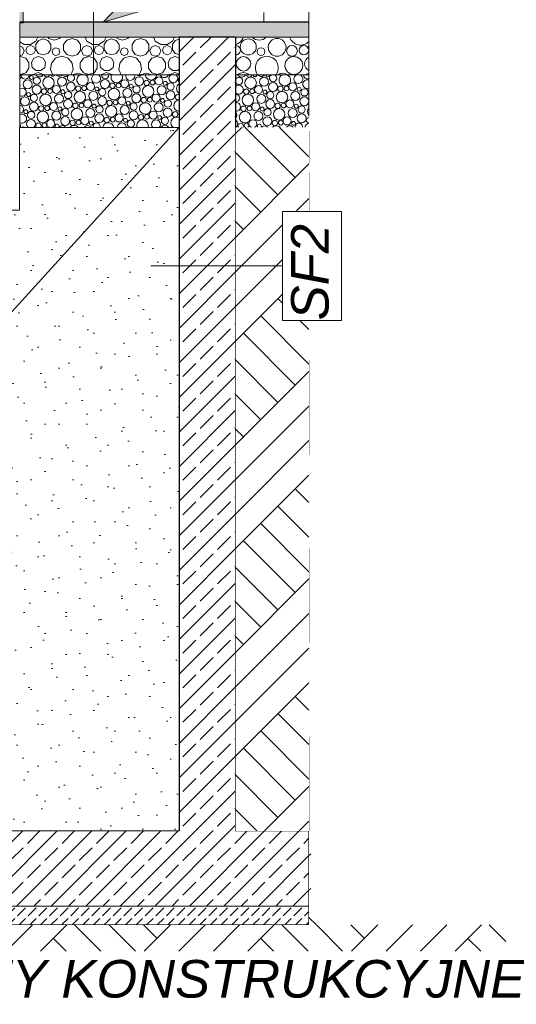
# Model space of a CAD drawing. Header units: centimetres. Extents: x -1103 to 10505, y -997 to 1780.
# Tile 18 of 102: x 2032 to 2296, y -522 to 1. Entities that reach past the tile are written whole.
import ezdxf

# ---------------------------------------------------------------- set-up
doc = ezdxf.new("R2010")
doc.units = ezdxf.units.CM
doc.header["$LTSCALE"] = 0.1
doc.header["$MEASUREMENT"] = 0
doc.linetypes.add('Przerywana długa', pattern=[1000, 500, -500])
doc.linetypes.add('Wipeout_Contour', pattern=[1000, 0, -1000])
for name, color, linetype in [('0_Teren', 7, 'Continuous'), ('2_belki.K_IR', 7, 'Continuous'), ('2_schody.K_IR', 7, 'Continuous'), ('2_stropy.K_IR', 7, 'Continuous'), ('2_ściany podporowe.K_IR', 7, 'Continuous'), ('3_opisy.K_IR', 7, 'Continuous'), ('3_wypełnienia.K_IR', 7, 'Continuous'), ('5_wymiary.K_IR', 7, 'Continuous')]:
    doc.layers.add(name, color=color, linetype=linetype)
doc.styles.add('GENERATED_STYLE_3', font='txt')
pattern_1 = [(45, (0, 0), (-9.19239, 9.19239), []), (45, (-4.596, 4.596), (-9.19239, 9.19239), [9.75, -3.25])]
pattern_2 = [(45, (0, 0), (-27.57716, 27.57716), []), (45, (-9.19, 9.19), (-55.1543, 55.1543), []), (45, (-18.385, 18.385), (-55.1543, 55.1543), []), (135, (-27.577, 27.577), (9.19239, 9.19239), [39, -39])]

# ---------------------------------------------------------------- blocks, each defined once
blk = doc.blocks.new('ElemPrzekroju_89_1')
at = {"layer": '2_ściany podporowe.K_IR', "color": 7, "linetype": 'Continuous', "lineweight": 0}
blk.add_line((2161.96, -75), (2161.96, -430), dxfattribs=at)
at = {"layer": '2_ściany podporowe.K_IR', "color": 7, "linetype": 'Przerywana długa', "lineweight": 0}
blk.add_line((2185.89, -430), (2185.89, -75), dxfattribs=at)
blk = doc.blocks.new('ElemPrzekroju_205_1')
at = {"layer": '2_schody.K_IR', "linetype": 'Continuous', "lineweight": 0, "true_color": 0x000000}
blk.add_hatch(color=18, dxfattribs=at).paths.add_polyline_path([(2033.85, 12.54), (2031.85, 12.54), (2031.85, -0.44), (2033.85, -0.44)])
at = {"layer": '2_schody.K_IR', "color": 7, "linetype": 'Continuous', "lineweight": 15}
for p, q in [((2033.85, 12.54), (2033.85, -0.44)), ((2033.85, -0.44), (2031.85, -0.44))]:
    blk.add_line(p, q, dxfattribs=at)
blk = doc.blocks.new('ElemPrzekroju_293_1')
at = {"color": 254, "linetype": 'Wipeout_Contour', "lineweight": 0, "ltscale": 7878.927949}
blk.add_wipeout([(2185.89, -430), (1647.14, -430), (1647.14, -470), (2185.89, -470)], dxfattribs=at).dxf.layer = '2_stropy.K_IR'
at = {"layer": '2_stropy.K_IR', "linetype": 'Continuous', "lineweight": 0, "true_color": 0x000000}
h = blk.add_hatch(dxfattribs=at)
h.set_pattern_fill('Beton_zbrojony_0001', color=18, style=0, pattern_type=2)
h.set_pattern_definition(pattern_1)
h.paths.add_polyline_path([(2185.89, -430), (1647.14, -430), (1647.14, -470), (2185.89, -470)])
at = {"layer": '2_stropy.K_IR', "color": 7, "linetype": 'Continuous', "lineweight": 0}
for p, q in [((1647.14, -430), (1647.14, -470)), ((1746.85, -430), (1647.14, -430)), ((2116.85, -430), (1776.85, -430)), ((2185.89, -430), (2146.85, -430))]:
    blk.add_line(p, q, dxfattribs=at)
at = {"layer": '2_stropy.K_IR', "color": 7, "linetype": 'Przerywana długa', "lineweight": 0}
blk.add_line((2185.89, -430), (2185.89, -470), dxfattribs=at)
blk = doc.blocks.new('ElemPrzekroju_295_1')
at = {"layer": '2_ściany podporowe.K_IR', "color": 7, "linetype": 'Continuous', "lineweight": 0}
for p, q in [((2146.86, 355), (2149.15, 355)), ((2156.15, 355), (2160.77, 355)), ((2185.89, 355), (2162.55, 355)), ((2161.96, 5), (2161.96, 0)), ((2161.96, -58), (2161.96, -75))]:
    blk.add_line(p, q, dxfattribs=at)
at = {"layer": '2_ściany podporowe.K_IR', "color": 7, "linetype": 'Przerywana długa', "lineweight": 0}
for p, q in [((2185.89, 0), (2185.89, 355)), ((2185.89, -75), (2185.89, -58))]:
    blk.add_line(p, q, dxfattribs=at)
blk = doc.blocks.new('*X299')
at = {"layer": '0_Teren', "color": 7, "linetype": 'Continuous', "lineweight": 0}
for p, q in [((2037.73, -11.99), (2040.63, -10.13)), ((2042.02, -9.77), (2040.47, -11.9)), ((2040.63, -10.13), (2041.61, -8)), ((2044.52, -8.96), (2042.02, -9.77)), ((2047.02, -9.77), (2044.52, -8.96)), ((2047.02, -8), (2047.56, -8.74)), ((2048.56, -11.9), (2047.02, -9.77)), ((2047.56, -8.74), (2050.36, -9.65)), ((2050.36, -9.65), (2053.17, -8.74)), ((2053.17, -8.74), (2053.7, -8)), ((2057.08, -9.6), (2055.36, -11.97)), ((2059.86, -8.7), (2057.08, -9.6)), ((2062.65, -9.6), (2059.86, -8.7)), ((2064.36, -11.97), (2062.65, -9.6)), ((2066.78, -8), (2067.75, -10.13)), ((2067.75, -10.13), (2070.65, -11.99)), ((2074.1, -11.99), (2077, -10.13)), ((2078.39, -9.77), (2076.84, -11.9)), ((2077, -10.13), (2077.98, -8)), ((2080.89, -8.96), (2078.39, -9.77)), ((2083.39, -9.77), (2080.89, -8.96)), ((2084.93, -11.9), (2083.39, -9.77)), ((2083.4, -8), (2083.93, -8.74)), ((2083.93, -8.74), (2086.73, -9.65)), ((2086.73, -9.65), (2089.54, -8.74)), ((2089.54, -8.74), (2090.07, -8)), ((2093.45, -9.6), (2091.74, -11.97)), ((2096.24, -8.7), (2093.45, -9.6)), ((2099.02, -9.6), (2096.24, -8.7)), ((2100.73, -11.97), (2099.02, -9.6)), ((2103.15, -8), (2104.12, -10.13)), ((2104.12, -10.13), (2107.02, -11.99)), ((2110.47, -11.99), (2113.37, -10.13)), ((2114.76, -9.77), (2113.21, -11.9)), ((2113.37, -10.13), (2114.35, -8)), ((2116.85, -9.09), (2114.76, -9.77)), ((2032.05, -10.56), (2034.28, -11.99)), ((2033.42, -13.32), (2032.05, -12.75)), ((2034.26, -15.34), (2033.42, -13.32)), ((2033.42, -17.36), (2034.26, -15.34)), ((2034.28, -11.99), (2037.73, -11.99)), ((2036.01, -13.21), (2035.27, -14.99)), ((2035.27, -14.99), (2036.01, -16.76)), ((2037.78, -12.48), (2036.01, -13.21)), ((2039.55, -13.21), (2037.78, -12.48)), ((2040.29, -14.99), (2039.55, -13.21)), ((2039.55, -16.76), (2040.29, -14.99)), ((2040.47, -11.9), (2040.47, -14.53)), ((2040.47, -14.53), (2042.02, -16.66)), ((2047.02, -16.66), (2048.56, -14.53)), ((2048.56, -14.53), (2048.56, -11.9)), ((2049.79, -14.29), (2049.19, -15.76)), ((2051.25, -13.69), (2049.79, -14.29)), ((2052.72, -14.29), (2051.25, -13.69)), ((2053.32, -15.76), (2052.72, -14.29)), ((2055.36, -11.97), (2055.36, -14.89)), ((2055.36, -14.89), (2057.08, -17.26)), ((2062.65, -17.26), (2064.36, -14.89)), ((2064.36, -14.89), (2064.36, -11.97)), ((2065.75, -13.32), (2064.91, -15.34)), ((2064.91, -15.34), (2065.75, -17.36)), ((2067.77, -12.48), (2065.75, -13.32)), ((2069.79, -13.32), (2067.77, -12.48)), ((2070.63, -15.34), (2069.79, -13.32)), ((2069.79, -17.36), (2070.63, -15.34)), ((2070.65, -11.99), (2074.1, -11.99)), ((2072.38, -13.21), (2071.64, -14.99)), ((2071.64, -14.99), (2072.38, -16.76)), ((2074.15, -12.48), (2072.38, -13.21)), ((2075.92, -13.21), (2074.15, -12.48)), ((2076.66, -14.99), (2075.92, -13.21)), ((2075.92, -16.76), (2076.66, -14.99)), ((2076.84, -11.9), (2076.84, -14.53)), ((2076.84, -14.53), (2078.39, -16.66)), ((2083.39, -16.66), (2084.93, -14.53)), ((2084.93, -14.53), (2084.93, -11.9)), ((2086.16, -14.29), (2085.56, -15.76)), ((2087.62, -13.69), (2086.16, -14.29)), ((2089.09, -14.29), (2087.62, -13.69)), ((2089.69, -15.76), (2089.09, -14.29)), ((2091.74, -11.97), (2091.74, -14.89)), ((2091.74, -14.89), (2093.45, -17.26)), ((2099.02, -17.26), (2100.73, -14.89)), ((2100.73, -14.89), (2100.73, -11.97)), ((2102.12, -13.32), (2101.28, -15.34)), ((2101.28, -15.34), (2102.12, -17.36)), ((2104.14, -12.48), (2102.12, -13.32)), ((2106.16, -13.32), (2104.14, -12.48)), ((2107, -15.34), (2106.16, -13.32)), ((2106.16, -17.36), (2107, -15.34)), ((2107.02, -11.99), (2110.47, -11.99)), ((2108.75, -13.21), (2108.01, -14.99)), ((2108.01, -14.99), (2108.75, -16.76)), ((2110.52, -12.48), (2108.75, -13.21)), ((2112.29, -13.21), (2110.52, -12.48)), ((2113.03, -14.99), (2112.29, -13.21)), ((2112.29, -16.76), (2113.03, -14.99)), ((2113.21, -11.9), (2113.21, -14.53)), ((2113.21, -14.53), (2114.76, -16.66)), ((2032.05, -17.93), (2033.42, -17.36)), ((2032.36, -18.3), (2032.05, -18.41)), ((2035.17, -19.22), (2032.36, -18.3)), ((2036.9, -21.6), (2035.17, -19.22)), ((2036.01, -16.76), (2037.78, -17.49)), ((2037.78, -17.49), (2039.55, -16.76)), ((2039.5, -19.26), (2038.19, -21.53)), ((2041.97, -18.36), (2039.5, -19.26)), ((2044.43, -19.26), (2041.97, -18.36)), ((2042.02, -16.66), (2044.52, -17.47)), ((2045.74, -21.53), (2044.43, -19.26)), ((2044.52, -17.47), (2047.02, -16.66)), ((2051.07, -19.17), (2048.81, -21.78)), ((2049.19, -15.76), (2049.79, -17.22)), ((2049.79, -17.22), (2051.25, -17.82)), ((2054.38, -18.2), (2051.07, -19.17)), ((2051.25, -17.82), (2052.72, -17.22)), ((2052.72, -17.22), (2053.32, -15.76)), ((2057.69, -19.17), (2054.38, -18.2)), ((2057.08, -17.26), (2059.86, -18.16)), ((2059.95, -21.78), (2057.69, -19.17)), ((2059.86, -18.16), (2062.65, -17.26)), ((2065.93, -19.22), (2064.2, -21.6)), ((2065.75, -17.36), (2067.77, -18.2)), ((2068.73, -18.3), (2065.93, -19.22)), ((2067.77, -18.2), (2069.79, -17.36)), ((2071.54, -19.22), (2068.73, -18.3)), ((2073.27, -21.6), (2071.54, -19.22)), ((2072.38, -16.76), (2074.15, -17.49)), ((2074.15, -17.49), (2075.92, -16.76)), ((2075.87, -19.26), (2074.56, -21.53)), ((2078.34, -18.36), (2075.87, -19.26)), ((2080.8, -19.26), (2078.34, -18.36)), ((2078.39, -16.66), (2080.89, -17.47)), ((2082.11, -21.53), (2080.8, -19.26)), ((2080.89, -17.47), (2083.39, -16.66)), ((2087.44, -19.17), (2085.18, -21.78)), ((2085.56, -15.76), (2086.16, -17.22)), ((2086.16, -17.22), (2087.62, -17.82)), ((2090.75, -18.2), (2087.44, -19.17)), ((2087.62, -17.82), (2089.09, -17.22)), ((2089.09, -17.22), (2089.69, -15.76)), ((2094.06, -19.17), (2090.75, -18.2)), ((2093.45, -17.26), (2096.24, -18.16)), ((2096.32, -21.78), (2094.06, -19.17)), ((2096.24, -18.16), (2099.02, -17.26)), ((2102.3, -19.22), (2100.57, -21.6)), ((2102.12, -17.36), (2104.14, -18.2)), ((2105.1, -18.3), (2102.3, -19.22)), ((2104.14, -18.2), (2106.16, -17.36)), ((2107.91, -19.22), (2105.1, -18.3)), ((2109.64, -21.6), (2107.91, -19.22)), ((2108.75, -16.76), (2110.52, -17.49)), ((2110.52, -17.49), (2112.29, -16.76)), ((2112.24, -19.26), (2110.93, -21.53)), ((2114.71, -18.36), (2112.24, -19.26)), ((2116.85, -19.14), (2114.71, -18.36)), ((2114.76, -16.66), (2116.85, -17.34)), ((2035.17, -26.93), (2036.9, -24.55)), ((2036.9, -24.55), (2036.9, -21.6)), ((2038.19, -21.53), (2038.64, -24.11)), ((2038.64, -24.11), (2040.65, -25.8)), ((2040.65, -25.8), (2043.28, -25.8)), ((2043.28, -25.8), (2045.29, -24.11)), ((2045.29, -24.11), (2045.74, -21.53)), ((2048.81, -21.78), (2048.32, -25.19)), ((2048.32, -25.19), (2049.6, -28)), ((2059.15, -28), (2060.44, -25.19)), ((2060.44, -25.19), (2059.95, -21.78)), ((2064.2, -21.6), (2064.2, -24.55)), ((2064.2, -24.55), (2065.93, -26.93)), ((2071.54, -26.93), (2073.27, -24.55)), ((2073.27, -24.55), (2073.27, -21.6)), ((2074.56, -21.53), (2075.02, -24.11)), ((2075.02, -24.11), (2077.03, -25.8)), ((2077.03, -25.8), (2079.65, -25.8)), ((2079.65, -25.8), (2081.66, -24.11)), ((2081.66, -24.11), (2082.11, -21.53)), ((2085.18, -21.78), (2084.69, -25.19)), ((2084.69, -25.19), (2085.97, -28)), ((2095.52, -28), (2096.81, -25.19)), ((2096.81, -25.19), (2096.32, -21.78)), ((2100.57, -21.6), (2100.57, -24.55)), ((2100.57, -24.55), (2102.3, -26.93)), ((2107.91, -26.93), (2109.64, -24.55)), ((2109.64, -24.55), (2109.64, -21.6)), ((2110.93, -21.53), (2111.39, -24.11)), ((2111.39, -24.11), (2113.4, -25.8)), ((2113.4, -25.8), (2116.02, -25.8)), ((2116.02, -25.8), (2116.85, -25.1)), ((2032.05, -27.75), (2032.36, -27.85)), ((2032.36, -27.85), (2035.17, -26.93)), ((2039.08, -27.8), (2038.94, -28)), ((2041.86, -26.9), (2039.08, -27.8)), ((2044.65, -27.8), (2041.86, -26.9)), ((2044.79, -28), (2044.65, -27.8)), ((2060.39, -27.97), (2060.36, -28)), ((2062.89, -27.16), (2060.39, -27.97)), ((2065.39, -27.97), (2062.89, -27.16)), ((2065.41, -28), (2065.39, -27.97)), ((2065.93, -26.93), (2068.73, -27.85)), ((2068.73, -27.85), (2071.54, -26.93)), ((2075.45, -27.8), (2075.31, -28)), ((2078.24, -26.9), (2075.45, -27.8)), ((2081.02, -27.8), (2078.24, -26.9)), ((2081.16, -28), (2081.02, -27.8)), ((2096.76, -27.97), (2096.74, -28)), ((2099.26, -27.16), (2096.76, -27.97)), ((2101.76, -27.97), (2099.26, -27.16)), ((2101.78, -28), (2101.76, -27.97)), ((2102.3, -26.93), (2105.1, -27.85)), ((2105.1, -27.85), (2107.91, -26.93)), ((2111.83, -27.8), (2111.68, -28)), ((2114.61, -26.9), (2111.83, -27.8)), ((2116.85, -27.63), (2114.61, -26.9))]:
    blk.add_line(p, q, dxfattribs=at)
blk = doc.blocks.new('*X300')
at = {"layer": '0_Teren', "color": 7, "linetype": 'Continuous', "lineweight": 0}
for centre, radius in [((2153.63, -13.21), 4.26), ((2168.98, -13.43), 4.73), ((2160.37, -15.76), 2.07), ((2176.88, -15.34), 2.86), ((2183.26, -14.99), 2.51), ((2151.08, -22.19), 3.84), ((2177.85, -23.08), 4.77)]:
    blk.add_circle(centre, radius, dxfattribs=at)
for centre, radius, start, end in [((2145.12, -6.12), 6.12, 286.4695, 342.1265), ((2159.48, -4.88), 4.77, 220.9153, 319.0847), ((2181.49, -6.12), 6.12, 197.8735, 315.9769), ((2146.89, -14.99), 2.51, 269.1412, 90.8585), ((2190, -13.21), 4.26, 164.9264, 195.0736), ((2163.49, -24.32), 6.12, 323.0559, 216.9441), ((2187.45, -22.19), 3.84, 113.9719, 246.0281), ((2150.98, -31.63), 4.73, 50.1039, 129.8961), ((2172, -31.41), 4.26, 53.3257, 126.6743), ((2187.35, -31.63), 4.73, 107.9299, 129.8961)]:
    blk.add_arc(centre, radius, start, end, dxfattribs=at)
blk = doc.blocks.new('*X301')
at = {"layer": '0_Teren', "color": 7, "linetype": 'Continuous', "lineweight": 0}
for centre, radius in [((2036.25, -33.13), 2.39), ((2038.19, -29.47), 1.03), ((2041.05, -31.19), 1.92), ((2047.26, -32.26), 3.06), ((2054.43, -31.63), 2.39), ((2077.37, -32.91), 2.37), ((2087.88, -32.8), 2.13), ((2095.56, -31.41), 2.37), ((2099.51, -32.37), 1.43), ((2102.7, -32.19), 1.25), ((2106.07, -31.3), 2.13), ((2041, -35.91), 2.37), ((2044.95, -36.87), 1.43), ((2048.14, -36.69), 1.25), ((2051.51, -35.8), 2.13), ((2054.88, -37.07), 1.03), ((2059.18, -34.41), 2.37), ((2063.14, -35.37), 1.43), ((2066.33, -35.19), 1.25), ((2069.7, -34.3), 2.13), ((2073.06, -35.57), 1.03), ((2075.92, -37.29), 1.92), ((2082.13, -38.36), 3.06), ((2081.32, -33.87), 1.43), ((2084.51, -33.69), 1.25), ((2089.3, -37.73), 2.39), ((2091.25, -34.07), 1.03), ((2094.11, -35.79), 1.92), ((2100.31, -36.86), 3.06), ((2107.49, -36.23), 2.39), ((2109.44, -32.57), 1.03), ((2112.29, -34.29), 1.92), ((2034.75, -42.23), 2.39), ((2036.69, -38.57), 1.03), ((2039.55, -40.29), 1.92), ((2045.76, -41.36), 3.06), ((2052.93, -40.73), 2.39), ((2057.68, -43.51), 2.37), ((2057.74, -38.79), 1.92), ((2063.94, -39.86), 3.06), ((2068.2, -43.4), 2.13), ((2071.12, -39.23), 2.39), ((2075.87, -42.01), 2.37), ((2079.82, -42.97), 1.43), ((2083.01, -42.79), 1.25), ((2086.38, -41.9), 2.13), ((2094.06, -40.51), 2.37), ((2098.01, -41.47), 1.43), ((2101.2, -41.29), 1.25), ((2104.57, -40.4), 2.13), ((2107.94, -41.67), 1.03), ((2110.79, -43.39), 1.92), ((2112.24, -39.01), 2.37), ((2035.19, -47.67), 1.03), ((2039.5, -45.01), 2.37), ((2043.45, -45.97), 1.43), ((2046.64, -45.79), 1.25), ((2050.01, -44.9), 2.13), ((2053.38, -46.17), 1.03), ((2056.24, -47.89), 1.92), ((2062.44, -48.96), 3.06), ((2061.64, -44.47), 1.43), ((2064.83, -44.29), 1.25), ((2069.62, -48.33), 2.39), ((2071.56, -44.67), 1.03), ((2074.42, -46.39), 1.92), ((2080.63, -47.46), 3.06), ((2087.8, -46.83), 2.39), ((2089.75, -43.17), 1.03), ((2092.61, -44.89), 1.92), ((2098.81, -45.96), 3.06), ((2105.99, -45.33), 2.39), ((2110.74, -48.11), 2.37), ((2038, -54.11), 2.37), ((2038.05, -49.39), 1.92), ((2044.26, -50.46), 3.06), ((2048.51, -54), 2.13), ((2051.43, -49.83), 2.39), ((2056.18, -52.61), 2.37), ((2060.14, -53.57), 1.43), ((2063.33, -53.39), 1.25), ((2066.7, -52.5), 2.13), ((2074.37, -51.11), 2.37), ((2078.32, -52.07), 1.43), ((2081.51, -51.89), 1.25), ((2084.88, -51), 2.13), ((2088.25, -52.27), 1.03), ((2091.11, -53.99), 1.92), ((2092.56, -49.61), 2.37), ((2096.51, -50.57), 1.43), ((2099.7, -50.39), 1.25), ((2103.07, -49.5), 2.13), ((2104.49, -54.43), 2.39), ((2106.44, -50.77), 1.03), ((2109.29, -52.49), 1.92), ((2114.69, -49.07), 1.43), ((2033.69, -56.77), 1.03), ((2041.95, -55.07), 1.43), ((2045.14, -54.89), 1.25), ((2051.88, -55.27), 1.03), ((2070.06, -53.77), 1.03), ((2072.92, -55.49), 1.92)]:
    blk.add_circle(centre, radius, dxfattribs=at)
for centre, radius, start, end in [((2031.46, -29.09), 1.25, 298.4135, 60.3111), ((2034.83, -28.2), 2.13, 174.5351, 5.4649), ((2042.5, -26.81), 2.37, 210.1755, 329.8245), ((2046.45, -27.77), 1.43, 189.4052, 350.5948), ((2049.64, -27.59), 1.25, 199.1319, 340.8681), ((2053.01, -26.7), 2.13, 217.5745, 322.4255), ((2056.38, -27.97), 1.03, 181.4589, 358.5411), ((2059.24, -29.69), 1.92, 118.0387, 61.9613), ((2065.44, -30.76), 3.06, 115.7604, 64.2396), ((2072.62, -30.13), 2.39, 116.5587, 63.4413), ((2077.42, -28.19), 1.92, 174.2336, 5.7664), ((2083.63, -29.26), 3.06, 155.7621, 24.2379), ((2090.8, -28.63), 2.39, 164.5959, 15.4041), ((2095.61, -26.69), 1.92, 222.9755, 317.0245), ((2101.81, -27.76), 3.06, 184.5637, 355.4363), ((2108.99, -27.13), 2.39, 201.2985, 338.7015), ((2113.74, -29.91), 2.37, 126.1182, 53.8818), ((2117.69, -30.87), 1.43, 125.8854, 234.1146), ((2029.07, -33.76), 3.06, 347.07, 12.93), ((2033.33, -37.3), 2.13, 233.279, 126.721), ((2118.5, -35.36), 3.06, 122.4617, 237.5383), ((2117, -44.46), 3.06, 92.6733, 267.3267), ((2116.19, -39.97), 1.43, 62.4056, 297.5944), ((2031.83, -46.4), 2.13, 276.1486, 83.8514), ((2033.25, -51.33), 2.39, 239.9291, 120.0709), ((2097.31, -55.06), 3.06, 285.862, 254.138), ((2115.5, -53.56), 3.06, 63.6756, 296.3244), ((2117.88, -48.89), 1.25, 145.1823, 214.8177), ((2030.33, -55.5), 2.13, 324.3051, 35.6949), ((2036.55, -58.49), 1.92, 14.8688, 165.1312), ((2042.76, -59.56), 3.06, 30.5546, 149.4454), ((2049.93, -58.93), 2.39, 23.0265, 156.9735), ((2054.74, -56.99), 1.92, 328.2947, 211.7053), ((2060.94, -58.06), 3.06, 1.0466, 178.9534), ((2068.12, -57.43), 2.39, 346.2495, 193.7505), ((2079.13, -56.56), 3.06, 331.8469, 208.1531), ((2086.3, -55.93), 2.39, 299.9404, 240.0596), ((2091.06, -58.71), 2.37, 17.4732, 162.5268), ((2101.57, -58.6), 2.13, 16.4326, 163.5674), ((2109.24, -57.21), 2.37, 340.4962, 199.5038), ((2113.19, -58.17), 1.43, 6.6548, 173.3452), ((2116.38, -57.99), 1.25, 67.9449, 180.5323), ((2072.87, -60.21), 2.37, 69.1295, 110.8705), ((2083.38, -60.1), 2.13, 81.0831, 98.9169)]:
    blk.add_arc(centre, radius, start, end, dxfattribs=at)
blk = doc.blocks.new('*X302')
at = {"layer": '0_Teren', "color": 7, "linetype": 'Continuous', "lineweight": 0}
for centre, radius in [((2154.87, -32.36), 3.06), ((2162.05, -31.73), 2.39), ((2152.56, -36.97), 1.43), ((2155.75, -36.79), 1.25), ((2159.12, -35.9), 2.13), ((2162.49, -37.17), 1.03), ((2166.8, -34.51), 2.37), ((2170.75, -35.47), 1.43), ((2173.94, -35.29), 1.25), ((2177.31, -34.4), 2.13), ((2180.68, -35.67), 1.03), ((2183.53, -37.39), 1.92), ((2153.37, -41.46), 3.06), ((2160.55, -40.83), 2.39), ((2165.3, -43.61), 2.37), ((2165.35, -38.89), 1.92), ((2171.55, -39.96), 3.06), ((2175.81, -43.5), 2.13), ((2178.73, -39.33), 2.39), ((2183.48, -42.11), 2.37), ((2151.06, -46.07), 1.43), ((2154.25, -45.89), 1.25), ((2157.62, -45), 2.13), ((2160.99, -46.27), 1.03), ((2163.85, -47.99), 1.92), ((2170.05, -49.06), 3.06), ((2169.25, -44.57), 1.43), ((2172.44, -44.39), 1.25), ((2177.23, -48.43), 2.39), ((2179.18, -44.77), 1.03), ((2182.03, -46.49), 1.92), ((2151.87, -50.56), 3.06), ((2156.12, -54.1), 2.13), ((2159.05, -49.93), 2.39), ((2163.8, -52.71), 2.37), ((2167.75, -53.67), 1.43), ((2170.94, -53.49), 1.25), ((2174.31, -52.6), 2.13), ((2181.98, -51.21), 2.37), ((2149.56, -55.17), 1.43), ((2152.75, -54.99), 1.25), ((2159.49, -55.37), 1.03), ((2177.68, -53.87), 1.03), ((2180.53, -55.59), 1.92)]:
    blk.add_circle(centre, radius, dxfattribs=at)
for centre, radius, start, end in [((2148.66, -31.29), 1.92, 199.4682, 160.5318), ((2150.11, -26.91), 2.37, 207.4165, 332.5835), ((2154.06, -27.87), 1.43, 185.3702, 354.6298), ((2157.25, -27.69), 1.25, 194.3669, 345.6331), ((2160.62, -26.8), 2.13, 214.2551, 325.7449), ((2163.99, -28.07), 1.03, 175.9236, 4.0764), ((2166.85, -29.79), 1.92, 110.8243, 69.1757), ((2173.05, -30.86), 3.06, 111.0559, 68.9441), ((2180.23, -30.23), 2.39, 110.5574, 69.4426), ((2184.98, -33.01), 2.37, 67.4001, 292.5999), ((2185.03, -28.29), 1.92, 171.2272, 296.579), ((2148.61, -36.01), 2.37, 222.0255, 137.9745), ((2147.16, -40.39), 1.92, 260.7543, 99.2457), ((2147.11, -45.11), 2.37, 263.7585, 96.2415), ((2188.24, -47.56), 3.06, 140.0809, 219.9191), ((2145.66, -49.49), 1.92, 308.4249, 51.5751), ((2145.61, -54.21), 2.37, 301.6958, 58.3042), ((2185.93, -52.17), 1.43, 91.7032, 268.2968), ((2150.37, -59.66), 3.06, 32.7497, 147.2503), ((2157.55, -59.03), 2.39, 25.6582, 154.3418), ((2162.35, -57.09), 1.92, 331.7379, 208.2621), ((2168.55, -58.16), 3.06, 2.9162, 177.0838), ((2175.73, -57.53), 2.39, 348.7056, 191.2944), ((2186.74, -56.66), 3.06, 106.0727, 206.054), ((2180.48, -60.31), 2.37, 77.5762, 102.4238)]:
    blk.add_arc(centre, radius, start, end, dxfattribs=at)
blk = doc.blocks.new('ElemPrzekroju_296_1')
at = {"layer": '0_Teren', "linetype": 'Continuous', "lineweight": 0, "true_color": 0x000000}
blk.add_hatch(color=18, dxfattribs=at).paths.add_polyline_path([(2032.05, 0), (2032.05, -8), (2116.85, -8), (2146.85, -8), (2185.89, -8), (2185.89, 0)])
at = {"layer": '0_Teren', "color": 7, "linetype": 'Continuous', "lineweight": 30}
for p, q in [((2185.89, 0), (2032.05, 0)), ((2116.85, -58), (2032.05, -58)), ((2185.89, -58), (2146.85, -58))]:
    blk.add_line(p, q, dxfattribs=at)
at = {"color": 254, "linetype": 'Wipeout_Contour', "lineweight": 0, "ltscale": 8298.223581}
blk.add_wipeout([(2032.05, -8), (2032.05, -28), (2116.85, -28), (2116.85, -8)], dxfattribs=at).dxf.layer = '0_Teren'
at = {"color": 254, "linetype": 'Wipeout_Contour', "lineweight": 0, "ltscale": 8665.881923}
blk.add_wipeout([(2146.85, -8), (2146.85, -28), (2185.89, -28), (2185.89, -8)], dxfattribs=at).dxf.layer = '0_Teren'
at = {"layer": '0_Teren', "color": 7, "linetype": 'Continuous', "lineweight": 9}
for p, q in [((2116.85, -8), (2032.05, -8)), ((2185.89, -8), (2146.85, -8)), ((2116.85, -28), (2032.05, -28)), ((2185.89, -28), (2146.85, -28))]:
    blk.add_line(p, q, dxfattribs=at)
at = {"layer": '0_Teren', "color": 7, "linetype": 'Continuous', "lineweight": 0, "flags": 128}
blk.add_lwpolyline([(2032.05, 0), (2032.05, -8), (2032.05, -28), (2032.05, -58)], dxfattribs=at)
at = {"layer": '0_Teren', "color": 7, "linetype": 'Przerywana długa', "lineweight": 0, "flags": 128}
blk.add_lwpolyline([(2185.89, 0), (2185.89, -8), (2185.89, -28), (2185.89, -58)], dxfattribs=at)
at = {"layer": '0_Teren', "lineweight": 0}
for name in ['*X299', '*X300', '*X301', '*X302']:
    blk.add_blockref(name, (0, 0), dxfattribs=at)
blk = doc.blocks.new('ElemPrzekroju_298_1')
at = {"color": 254, "linetype": 'Wipeout_Contour', "lineweight": 0, "ltscale": 8613.339074}
blk.add_wipeout([(2146.85, -8), (2116.85, -8), (2116.85, -430), (2146.85, -430)], dxfattribs=at).dxf.layer = '2_ściany podporowe.K_IR'
at = {"layer": '2_ściany podporowe.K_IR', "linetype": 'Continuous', "lineweight": 0, "true_color": 0x000000}
h = blk.add_hatch(dxfattribs=at)
h.set_pattern_fill('Beton_zbrojony_0001', color=18, style=0, pattern_type=2)
h.set_pattern_definition(pattern_1)
h.paths.add_polyline_path([(2146.85, -8), (2116.85, -8), (2116.85, -430), (2146.85, -430)])
at = {"layer": '2_ściany podporowe.K_IR', "color": 7, "linetype": 'Continuous', "lineweight": 30}
for p, q in [((2146.85, -8), (2116.85, -8)), ((2116.85, -58), (2116.85, -430)), ((2146.85, -58), (2146.85, -430))]:
    blk.add_line(p, q, dxfattribs=at)
at = {"layer": '2_ściany podporowe.K_IR', "color": 7, "linetype": 'Continuous', "lineweight": 30, "flags": 128}
for points in [[(2116.85, -8), (2116.85, -28), (2116.85, -58)], [(2146.85, -8), (2146.85, -28), (2146.85, -58)]]:
    blk.add_lwpolyline(points, dxfattribs=at)
blk = doc.blocks.new('ElemPrzekroju_301_1')
at = {"color": 254, "linetype": 'Wipeout_Contour', "lineweight": 0, "ltscale": 7902.427826}
blk.add_wipeout([(2185.89, -470), (1647.14, -470), (1647.14, -480), (2185.89, -480)], dxfattribs=at).dxf.layer = '2_stropy.K_IR'
at = {"layer": '2_stropy.K_IR', "linetype": 'Continuous', "lineweight": 0, "true_color": 0x000000}
h = blk.add_hatch(dxfattribs=at)
h.set_pattern_fill('Beton_0001', color=18, style=0, pattern_type=2)
h.set_pattern_definition([(45, (0, 0), (-5.656854, 5.656854), [6, -2]), (45, (0, 5.657), (-5.656854, 5.656854), [6, -2])])
h.paths.add_polyline_path([(2185.89, -470), (1647.14, -470), (1647.14, -480), (2185.89, -480)])
at = {"layer": '2_stropy.K_IR', "color": 7, "linetype": 'Continuous', "lineweight": 0}
for p, q in [((1647.14, -470), (1647.14, -480)), ((2185.89, -470), (1647.14, -470)), ((2185.89, -480), (1647.14, -480))]:
    blk.add_line(p, q, dxfattribs=at)
at = {"layer": '2_stropy.K_IR', "color": 7, "linetype": 'Przerywana długa', "lineweight": 0}
blk.add_line((2185.89, -470), (2185.89, -480), dxfattribs=at)
blk = doc.blocks.new('ElemPrzekroju_340_1')
at = {"layer": '2_belki.K_IR', "color": 7, "linetype": 'Continuous', "lineweight": 0}
for p, q in [((2031.85, -8), (2032.05, -8)), ((1776.85, -100), (2006.85, -100)), ((2031.85, -100), (2116.85, -100))]:
    blk.add_line(p, q, dxfattribs=at)
blk = doc.blocks.new('Etykieta_3_1', base_point=(2131.81, -129.62))
at = {"layer": '5_wymiary.K_IR', "color": 7, "linetype": 'Continuous', "lineweight": 13}
blk.add_line((2101.81, -129.62), (2161.81, -129.62), dxfattribs=at)
at = {"color": 254, "linetype": 'Wipeout_Contour', "lineweight": 0, "ltscale": 8766.213255}
blk.add_wipeout([(2171.81, -158.61), (2203.24, -158.61), (2203.24, -100.64), (2171.81, -100.64)], dxfattribs=at).dxf.layer = '5_wymiary.K_IR'
at = {"layer": '5_wymiary.K_IR', "color": 7, "linetype": 'Continuous', "lineweight": 13}
for p, q in [((2203.24, -100.64), (2171.81, -100.64)), ((2171.81, -100.64), (2171.81, -158.61)), ((2203.24, -158.61), (2203.24, -100.64)), ((2161.81, -129.62), (2171.81, -129.62)), ((2171.81, -158.61), (2203.24, -158.61))]:
    blk.add_line(p, q, dxfattribs=at)
at = {"layer": '5_wymiary.K_IR', "color": 7, "lineweight": 13, "insert": (2176.38, -158.61), "char_height": 20, "attachment_point": 1, "rotation": 89.996, "style": 'GENERATED_STYLE_3'}
blk.add_mtext('\\A1;{\\pql;\\pt0,10600;\\fArial|b0|i1|c238|p38;SF2 \\fArial|b0|i1|c238|p38;\\A1{\\H.66x;\\S^  ;}\\fArial|b0|i1|c238|p38;\\fArial|b0|i1|c238|p38;\\A1{\\H.66x;\\S^  ;}\\fArial|b0|i1|c238|p38;\\fArial|b0|i1|c238|p38;\\fArial|b0|i1|c238|p38;\\fArial|b0|i1|c238|p38;\\fArial|b0|i1|c238|p38;\\fArial|b0|i1|c238|p38;\\fArial|b0|i1|c238|p38;\\fArial|b0|i1|c238|p38;\\fArial|b0|i1|c238|p38;\\fArial|b0|i1|c238|p38;\\fArial|b0|i1|c238|p38;\\fArial|b0|i1|c238|p38;\\fArial|b0|i1|c238|p38;\\fArial|b0|i1|c238|p38;\\fArial|b0|i1|c238|p38;\\fArial|b0|i1|c238|p38;\\fArial|b0|i1|c238|p38;\\fArial|b0|i1|c238|p38;\\fArial|b0|i1|c238|p38;\\fArial|b0|i1|c238|p38;\\fArial|b0|i1|c238|p38;\\fArial|b0|i1|c238|p38;\\fArial|b0|i1|c238|p38;\\fArial|b0|i1|c238|p38;\\fArial|b0|i1|c238|p38;\\fArial|b0|i1|c238|p38;\\fArial|b0|i1|c238|p38;\\fArial|b0|i1|c238|p38;\\fArial|b0|i1|c238|p38;\\fArial|b0|i1|c238|p38;\\fArial|b0|i1|c238|p38;\\fArial|b0|i1|c238|p38;\\fArial|b0|i1|c238|p38;\\fArial|b0|i1|c238|p38;\\fArial|b0|i1|c238|p38;\\fArial|b0|i1|c238|p38;\\fArial|b0|i1|c238|p38;\\fArial|b0|i1|c238|p38;\\fArial|b0|i1|c238|p38;\\fArial|b0|i1|c238|p38;\\fArial|b0|i1|c238|p38;\\fArial|b0|i1|c238|p38;\\fArial|b0|i1|c238|p38;\\fArial|b0|i1|c238|p38;}', dxfattribs=at)
blk = doc.blocks.new('Polilinia_3_1', base_point=(2656.83, 161.5))
at = {"layer": '3_opisy.K_IR', "linetype": 'Continuous', "lineweight": 0, "true_color": 0x000000}
blk.add_hatch(color=18, dxfattribs=at).paths.add_polyline_path([(2076.38, 0), (2104.23, 8.01), (2096.5, 20.86)])
at = {"layer": '3_opisy.K_IR', "color": 7, "linetype": 'Continuous', "lineweight": 15}
for p, q in [((2076.38, 0), (2096.5, 20.86)), ((2096.5, 20.86), (2104.23, 8.01)), ((2076.38, 0), (2104.23, 8.01))]:
    blk.add_line(p, q, dxfattribs=at)
at = {"layer": '3_opisy.K_IR', "color": 7, "linetype": 'Continuous', "lineweight": 15, "flags": 128}
blk.add_lwpolyline([(2656.83, 161.5), (2344.75, 161.5), (2100.36, 14.43)], dxfattribs=at)
blk = doc.blocks.new('Etykieta_5_1', base_point=(2071.28, 2))
at = {"layer": '5_wymiary.K_IR', "linetype": 'Continuous', "lineweight": 0, "true_color": 0xffffff}
blk.add_hatch(color=7, dxfattribs=at).paths.add_polyline_path([(2095.61, 62), (2095.61, 96.57), (2046.94, 96.57), (2046.94, 62)])
at = {"layer": '5_wymiary.K_IR', "color": 7, "linetype": 'Continuous', "lineweight": 13}
for p, q in [((2095.61, 96.57), (2046.94, 96.57)), ((2046.94, 96.57), (2046.94, 62)), ((2095.61, 62), (2095.61, 96.57)), ((2046.94, 62), (2095.61, 62)), ((2071.28, 32), (2071.28, 62)), ((2071.28, -28), (2071.28, 32))]:
    blk.add_line(p, q, dxfattribs=at)
at = {"layer": '5_wymiary.K_IR', "color": 7, "lineweight": 15, "insert": (2046.94, 91.54), "char_height": 22, "attachment_point": 1, "style": 'GENERATED_STYLE_3'}
blk.add_mtext('\\A1;{\\pql;\\pt0,8100;\\fArial|b0|i1|c238|p38;UT \\fArial|b0|i1|c238|p38;\\A1{\\H.66x;\\S^  ;}\\fArial|b0|i1|c238|p38;\\fArial|b0|i1|c238|p38;\\A1{\\H.66x;\\S^  ;}\\fArial|b0|i1|c238|p38;\\fArial|b0|i1|c238|p38;\\fArial|b0|i1|c238|p38;\\fArial|b0|i1|c238|p38;\\fArial|b0|i1|c238|p38;\\fArial|b0|i1|c238|p38;\\fArial|b0|i1|c238|p38;\\fArial|b0|i1|c238|p38;\\fArial|b0|i1|c238|p38;\\fArial|b0|i1|c238|p38;\\fArial|b0|i1|c238|p38;\\fArial|b0|i1|c238|p38;\\fArial|b0|i1|c238|p38;\\fArial|b0|i1|c238|p38;\\fArial|b0|i1|c238|p38;\\fArial|b0|i1|c238|p38;\\fArial|b0|i1|c238|p38;\\fArial|b0|i1|c238|p38;\\fArial|b0|i1|c238|p38;\\fArial|b0|i1|c238|p38;\\fArial|b0|i1|c238|p38;\\fArial|b0|i1|c238|p38;\\fArial|b0|i1|c238|p38;\\fArial|b0|i1|c238|p38;\\fArial|b0|i1|c238|p38;\\fArial|b0|i1|c238|p38;\\fArial|b0|i1|c238|p38;\\fArial|b0|i1|c238|p38;\\fArial|b0|i1|c238|p38;\\fArial|b0|i1|c238|p38;\\fArial|b0|i1|c238|p38;\\fArial|b0|i1|c238|p38;\\fArial|b0|i1|c238|p38;\\fArial|b0|i1|c238|p38;\\fArial|b0|i1|c238|p38;\\fArial|b0|i1|c238|p38;\\fArial|b0|i1|c238|p38;\\fArial|b0|i1|c238|p38;\\fArial|b0|i1|c238|p38;\\fArial|b0|i1|c238|p38;\\fArial|b0|i1|c238|p38;\\fArial|b0|i1|c238|p38;\\fArial|b0|i1|c238|p38;\\fArial|b0|i1|c238|p38;}', dxfattribs=at)

msp = doc.modelspace()

# ---------------------------------------------------------------- block references
at = {"layer": '2_schody.K_IR', "lineweight": 0}
msp.add_blockref('ElemPrzekroju_205_1', (0, 0), dxfattribs=at)
at = {"layer": '2_ściany podporowe.K_IR', "lineweight": 0}
for name in ['ElemPrzekroju_295_1', 'ElemPrzekroju_89_1']:
    msp.add_blockref(name, (0, 0), dxfattribs=at)

# ---------------------------------------------------------------- next in the draw order: block references
at = {"layer": '0_Teren', "lineweight": 0}
msp.add_blockref('ElemPrzekroju_296_1', (0, 0), dxfattribs=at)
at = {"layer": '2_stropy.K_IR', "lineweight": 0}
msp.add_blockref('ElemPrzekroju_293_1', (0, 0), dxfattribs=at)

# ---------------------------------------------------------------- next in the draw order: block references
msp.add_blockref('ElemPrzekroju_301_1', (0, 0), dxfattribs=at)
at = {"layer": '2_ściany podporowe.K_IR', "lineweight": 0}
msp.add_blockref('ElemPrzekroju_298_1', (0, 0), dxfattribs=at)
at = {"layer": '3_opisy.K_IR', "color": 7, "linetype": 'Continuous', "lineweight": 15}
msp.add_blockref('Polilinia_3_1', (2656.83, 161.5), dxfattribs=at)

# ---------------------------------------------------------------- next in the draw order: block references
at = {"layer": '2_belki.K_IR', "lineweight": 0}
msp.add_blockref('ElemPrzekroju_340_1', (0, 0), dxfattribs=at)

# ---------------------------------------------------------------- next in the draw order: wipeouts: each hides what was drawn before it
at = {"color": 254, "linetype": 'Wipeout_Contour', "lineweight": 0, "ltscale": 8751.449032}
msp.add_wipeout([(2146.85, -430), (2146.85, -56), (2185.89, -56), (2185.89, -430)], dxfattribs=at).dxf.layer = '3_wypełnienia.K_IR'
at = {"color": 254, "linetype": 'Wipeout_Contour', "lineweight": 0, "ltscale": 8022.410417}
msp.add_wipeout([(2290.63, -494), (1596.79, -494), (1596.79, -480), (2290.63, -480)], dxfattribs=at).dxf.layer = '3_wypełnienia.K_IR'

# ---------------------------------------------------------------- next in the draw order: hatches: boundary and pattern name
at = {"layer": '3_wypełnienia.K_IR', "linetype": 'Continuous', "lineweight": 0}
h = msp.add_hatch(dxfattribs=at)
h.set_pattern_fill('Grunt_0001', style=0, pattern_type=2)
h.set_pattern_definition(pattern_2)
h.paths.add_polyline_path([(2146.85, -430), (2146.85, -56), (2185.89, -56), (2185.89, -430)])
h = msp.add_hatch(dxfattribs=at)
h.set_pattern_fill('Grunt_0001', style=0, pattern_type=2)
h.set_pattern_definition(pattern_2)
h.paths.add_polyline_path([(2290.63, -494), (1596.79, -494), (1596.79, -480), (2290.63, -480)])

# ---------------------------------------------------------------- next in the draw order: texts
at = {"layer": '3_opisy.K_IR', "color": 1, "linetype": 'Continuous', "lineweight": 50, "insert": (1995.18, -518.91), "char_height": 20, "attachment_point": 8, "style": 'GENERATED_STYLE_3'}
msp.add_mtext('\\A1;{\\pqc;\\fArial|b0|i1|c238|p38;FUNDAMENTY WG\\fArial|b0|i1|c238|p38; \\fArial|b0|i1|c238|p38;BRANŻY KONSTRUKCYJNEJ}', dxfattribs=at)

# ---------------------------------------------------------------- next in the draw order: wipeouts: each hides what was drawn before it
at = {"color": 254, "linetype": 'Wipeout_Contour', "lineweight": 0, "ltscale": 15966.49095}
msp.add_wipeout([(1776.85, -56), (2006.85, -56), (2006.85, -100), (2031.85, -100), (2031.85, -56), (2116.85, -56), (2116.85, -430), (1776.85, -430)], dxfattribs=at).dxf.layer = '3_wypełnienia.K_IR'

# ---------------------------------------------------------------- next in the draw order: hatches: boundary and pattern name
at = {"layer": '3_wypełnienia.K_IR', "linetype": 'Continuous', "lineweight": 0}
h = msp.add_hatch(dxfattribs=at)
h.set_pattern_fill('Piasek_0001', style=0, pattern_type=2)
h.set_pattern_definition([(45, (0, 35), (-11.13693, 11.13693), [0, -10.5, 0, -15.75]), (110, (35, 35), (14.80016, 5.38682), [0, -7.7, 0, -13.3])])
h.paths.add_polyline_path([(1776.85, -56), (2006.85, -56), (2006.85, -100), (2031.85, -100), (2031.85, -56), (2116.85, -56), (2116.85, -430), (1776.85, -430)])

# ---------------------------------------------------------------- next in the draw order: linework, layer by layer
at = {"layer": '3_opisy.K_IR', "color": 7, "linetype": 'Continuous', "lineweight": 15}
msp.add_lwpolyline([(2116.85, -56), (1776.85, -430)], dxfattribs=at)
at = {"layer": '3_wypełnienia.K_IR', "color": 7, "linetype": 'Continuous', "lineweight": 15, "flags": 128}
msp.add_lwpolyline([(1776.85, -56), (2006.85, -56), (2006.85, -100), (2031.85, -100), (2031.85, -56), (2116.85, -56), (2116.85, -430), (1776.85, -430)], close=True, dxfattribs=at)

# ---------------------------------------------------------------- next in the draw order: block references
at = {"layer": '5_wymiary.K_IR', "color": 7, "linetype": 'Continuous', "lineweight": 13}
msp.add_blockref('Etykieta_5_1', (2071.28, 2), dxfattribs=at)

# ---------------------------------------------------------------- next in the draw order: wipeouts: each hides what was drawn before it
at = {"color": 254, "linetype": 'Wipeout_Contour', "lineweight": 0, "ltscale": 13427.460198}
msp.add_wipeout([(2185.89, -430), (2186.85, -430), (2186.85, -470), (2196.85, -470), (2196.85, -480), (2185.89, -480)], dxfattribs=at).dxf.layer = '3_wypełnienia.K_IR'

# ---------------------------------------------------------------- next in the draw order: hatches: boundary and pattern name
at = {"layer": '3_wypełnienia.K_IR', "linetype": 'Continuous', "lineweight": 0}
h = msp.add_hatch(dxfattribs=at)
h.set_pattern_fill('Grunt_0001', style=0, pattern_type=2)
h.set_pattern_definition(pattern_2)
h.paths.add_polyline_path([(2185.89, -430), (2186.85, -430), (2186.85, -470), (2196.85, -470), (2196.85, -480), (2185.89, -480)])

# ---------------------------------------------------------------- next in the draw order: block references
at = {"layer": '5_wymiary.K_IR', "color": 7, "linetype": 'Continuous', "lineweight": 13}
msp.add_blockref('Etykieta_3_1', (2131.81, -129.62), dxfattribs=at)

doc.saveas('drawing.dxf')
